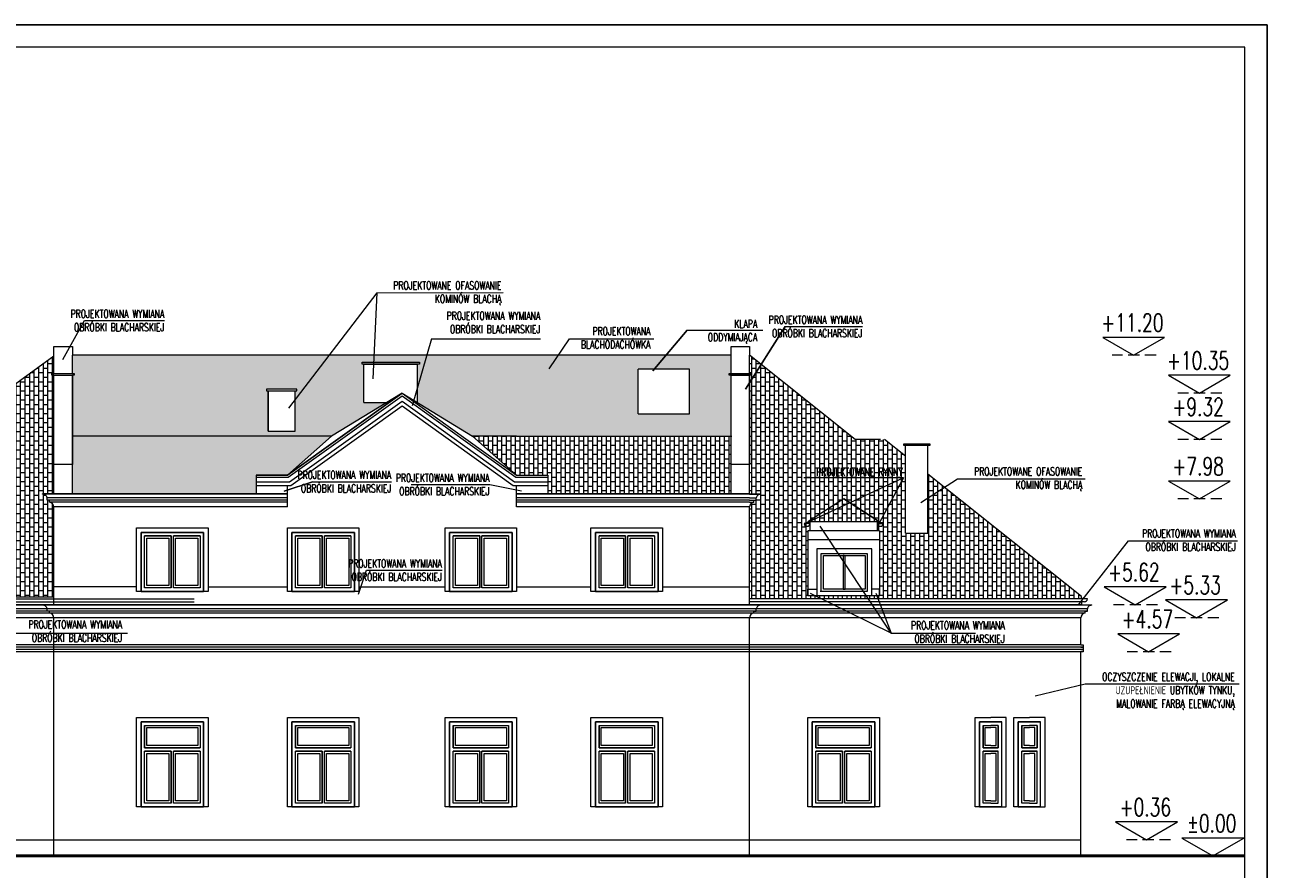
# Model space of a CAD drawing. Header units: millimetres. Extents: x 5973 to 39040, y 4443 to 37727.
# Tile 12 of 52: x 16133 to 18913, y 13418 to 15308. Entities that reach past the tile are written whole.
import ezdxf
from ezdxf.enums import TextEntityAlignment as Align

# ---------------------------------------------------------------- set-up
doc = ezdxf.new("R2010")
doc.units = ezdxf.units.MM
doc.linetypes.add('HIDDEN', pattern=[0.375, 0.25, -0.125])
for name, color, linetype, lineweight in [('!MODUS_OPIS', 3, 'Continuous', 13), ('_MODUS - Ramka', 1, 'Continuous', 15), ('Cienka', 3, 'Continuous', 9), ('pekniecia', 2, 'Continuous', 50), ('Widok', 1, 'Continuous', 15)]:
    doc.layers.add(name, color=color, linetype=linetype, lineweight=lineweight)
doc.styles.add('TXT', font='simplex.shx', dxfattribs={"width": 0.8})
pattern_1 = [(90, (0.04, 0), (-10.16, 6e-16), []), (180, (0.04, 0), (-10.16, -10.16), [10.16, -10.16])]

msp = doc.modelspace()

# ---------------------------------------------------------------- hatches: boundary and pattern name
at = {"layer": 'Cienka', "transparency": 33554483}
h = msp.add_hatch(dxfattribs=at)
h.set_pattern_fill('AR-B816', color=256, scale=0.05, angle=90)
h.set_pattern_definition(pattern_1)
h.paths.add_polyline_path([(15062.50286, 14246.72247), (15001.16977, 14185.38938), (15204.27608, 14185.38938), (15284.44987, 14246.72247)])
h.paths.add_polyline_path([(15485.0943, 14235.47087), (15472.98631, 14235.47087), (15468.98631, 14235.47087), (15468.98631, 14231.47087), (15472.98631, 14231.47087), (15486.6165, 14231.47087)])
h.paths.add_polyline_path([(15485.0943, 14235.47087), (15486.6165, 14231.47087), (15532.98631, 14231.47087), (15536.98631, 14231.47087), (15536.98631, 14235.47087)])
h.paths.add_polyline_path([(15633.98631, 14297.97087), (15633.98631, 14301.97087), (15701.98631, 14301.97087), (15701.98631, 14297.97087), (15697.98631, 14297.97087), (15697.98631, 14202.64469), (15941.28467, 14379.97087), (15458.63039, 14379.97087), (14998.26854, 14027.79326), (15458.0834, 14027.79326), (15637.98631, 14158.91414), (15637.98631, 14297.97087)])
h.paths.add_polyline_path([(16197.96792, 14027.79326), (16197.96792, 14229.26302, 0.4031973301), (16188.23487, 14239.25946), (16188.23487, 14244.25946), (16183.23487, 14244.25946), (16183.2089, 14249.2559, 0.4118863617), (16172.99939, 14257.32368), (16172.99939, 14258.2559), (16197.96792, 14258.25946), (16197.96792, 14567.05252), (15458.0834, 14027.79326)])
h.paths.add_polyline_path([(15320.95417, 14064.97087), (15320.95417, 14177.97087), (15393.95417, 14177.97087), (15393.95417, 14064.97087)], flags=16)
h.paths.add_polyline_path([(15532.98631, 14121.47087), (15472.98631, 14121.47087), (15472.98631, 14231.47087), (15532.98631, 14231.47087)], flags=16)
h.paths.add_polyline_path([(16069.33891, 14029.97087), (15909.20583, 14029.97087), (15909.20583, 14175.38938), (15913.83891, 14175.38938), (15913.83891, 14195.38938), (15909.33891, 14195.38938), (15989.33891, 14246.72247), (16069.33891, 14195.38938), (16064.33891, 14195.38938), (16064.33891, 14175.38938), (16069.33891, 14175.38938)], flags=16)
h.paths.add_polyline_path([(15328.95417, 14072.97087), (15328.95417, 14169.97087), (15385.95417, 14169.97087), (15385.95417, 14072.97087)], flags=0)
h.paths.add_polyline_path([(15939.07276, 14124.97087), (16042.07276, 14124.97087), (16042.07276, 14039.97087), (15939.07276, 14039.97087)], flags=0)
h.paths.add_polyline_path([(16037.07276, 14044.97087), (15944.07276, 14044.97087), (15944.07276, 14119.97087), (16037.07276, 14119.97087)], flags=0)
h.paths.add_polyline_path([(15989.33891, 14246.72247), (15909.33891, 14195.38938), (16069.33891, 14195.38938)], flags=0)
h = msp.add_hatch(dxfattribs=at)
h.set_pattern_fill('AR-B816', color=256, scale=0.05, angle=90)
h.set_pattern_definition(pattern_1)
h.paths.add_polyline_path([(16691.44539, 14492.7587), (16677.98631, 14492.7587), (16673.98631, 14492.7587), (16673.98631, 14488.7587), (16677.98631, 14488.7587), (16693.41875, 14488.7587)])
h.paths.add_polyline_path([(16691.44539, 14492.7587), (16693.41875, 14488.7587), (16737.98631, 14488.7587), (16741.98631, 14488.7587), (16741.98631, 14492.7587)])
h.paths.add_polyline_path([(16239.63039, 14387.25946), (16239.63039, 14568.2642), (17713.30545, 14568.2642), (17713.30545, 14527.7587), (17709.30545, 14527.7587), (17709.30545, 14523.7587), (17713.30545, 14523.7587), (17713.30545, 14387.25946), (17134.99851, 14387.25946), (17011.73025, 14462.68965), (17011.98631, 14462.68965), (17011.98631, 14548.7587), (17015.98631, 14548.7587), (17015.98631, 14552.7587), (16887.98631, 14552.7587), (16887.98631, 14548.7587), (16891.98631, 14548.7587), (16891.98631, 14462.68965), (16942.86806, 14462.68965), (16819.5998, 14387.25946)])
h.paths.add_polyline_path([(16650.95257, 14300.25946), (16650.95257, 14258.25946), (16239.63039, 14258.25946), (16239.63039, 14387.25946), (16819.5998, 14387.25946), (16720.95257, 14300.25946)])
h.paths.add_polyline_path([(17620.2584, 14437.25946), (17505.2584, 14437.25946), (17505.2584, 14537.25946), (17620.2584, 14537.25946)], flags=16)
h.paths.add_polyline_path([(16677.98631, 14488.7587), (16737.98631, 14488.7587), (16737.98631, 14398.7587), (16677.98631, 14398.7587)], flags=16)
h = msp.add_hatch(dxfattribs=at)
h.set_pattern_fill('AR-B816', color=256, scale=0.05, angle=90)
h.set_pattern_definition(pattern_1)
h.paths.add_polyline_path([(18504.50795, 14023.0863), (18153.96792, 14302.39941), (18153.96792, 14170.38938), (18103.96792, 14170.38938), (18103.96792, 14342.23981), (18056.61516, 14379.97087), (17991.27746, 14379.97087), (17754.96792, 14568.2642), (17754.96792, 14258.25946), (17779.93645, 14258.25946), (17779.96792, 14257.26302, 0.4118863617), (17769.70097, 14249.25946), (17769.70097, 14244.26302), (17764.70097, 14244.26302), (17764.70097, 14239.26302, 0.40641536), (17754.96792, 14229.26302), (17754.96792, 14023.0863)])
h.paths.add_polyline_path([(18045.39247, 14029.97087), (17885.2594, 14029.97087), (17885.2594, 14175.38938), (17889.89247, 14175.38938), (17889.89247, 14195.38938), (17885.39247, 14195.38938), (17965.39247, 14246.72247), (18045.39247, 14195.38938), (18040.39247, 14195.38938), (18040.39247, 14175.38938), (18045.39247, 14175.38938)], flags=16)
h.paths.add_polyline_path([(18015.52555, 14124.97087), (18015.52555, 14039.97087), (17912.52555, 14039.97087), (17912.52555, 14124.97087)], flags=0)
h.paths.add_polyline_path([(17917.52555, 14119.97087), (18010.52555, 14119.97087), (18010.52555, 14044.97087), (17917.52555, 14044.97087)], flags=0)
h.paths.add_polyline_path([(17965.39247, 14246.72247), (17885.39247, 14195.38938), (18045.39247, 14195.38938)], flags=0)
h = msp.add_hatch(dxfattribs=at)
h.set_pattern_fill('AR-B816', color=256, scale=0.05, angle=90)
h.set_pattern_definition(pattern_1)
h.paths.add_polyline_path([(17233.64574, 14300.25946), (17303.64574, 14300.25946), (17303.64574, 14258.25946), (17713.30545, 14258.25946), (17713.30545, 14387.25946), (17134.99851, 14387.25946)])
h = msp.add_hatch(dxfattribs=at)
h.set_pattern_fill('AR-B816', color=256, scale=0.05, angle=90)
h.set_pattern_definition(pattern_1)
h.paths.add_polyline_path([(17965.39247, 14246.72247), (17885.39247, 14195.38938), (18045.39247, 14195.38938)])

# ---------------------------------------------------------------- linework, layer by layer
at = {"layer": '!MODUS_OPIS', "ltscale": 0.7}
for points in [[(16920.74434, 14708.40334), (16723.55623, 14450.05993)], [(16920.74434, 14708.40334), (16911.69826, 14515.42024)], [(16920.74434, 14708.40334), (17203.51423, 14708.81276)], [(16218.40359, 14558.61156), (16267.10551, 14645.95979), (16445.98931, 14645.95979)], [(17538.23185, 14533.19124), (17614.89028, 14624.66143), (17784.4973, 14624.66143)], [(17614.89028, 14624.66143), (17538.23185, 14533.19124)], [(17745.59619, 14492.86674), (17834.72624, 14632.71771), (18007.85457, 14632.71771)], [(17834.72624, 14632.71771), (17745.59619, 14492.86674)], [(17043.25822, 14605.26703), (17000.03037, 14455.08298)], [(17043.25822, 14605.26703), (17287.30482, 14605.26703)], [(17306.58436, 14537.82916), (17352.18454, 14605.31187), (17540.7396, 14605.31187)], [(18099.3228, 14293.80677), (17876.20736, 14293.80677)], [(18099.3228, 14293.80677), (17881.11969, 14192.75757)], [(18099.3228, 14293.80677), (18045.11969, 14192.75757)], [(18138.06583, 14238.66428), (18220.27036, 14292.17726), (18505.68884, 14292.17726)], [(16713.2812, 14264.37233), (16777.27303, 14285.29008), (16953.74482, 14285.29008)], [(16777.27303, 14285.29008), (16713.2812, 14264.37233)], [(16997.7292, 14278.78144), (17173.69324, 14278.78144)], [(17173.69324, 14278.78144), (17244.3372, 14265.21786)], [(18071.93259, 13946.50267), (17913.10795, 14185.52534)], [(18490.50584, 14009.97087), (18602.4541, 14152.75269), (18846.6718, 14152.75269)], [(16879.60051, 14033.67476), (16897.78796, 14087.11274), (17067.13802, 14087.11274)], [(16061.34214, 14035.67064), (16095.87903, 13946.50267), (16363.14355, 13946.50267)], [(18071.93259, 13946.50267), (17891.08881, 14035.35666)], [(18037.3957, 14035.67064), (18071.93259, 13946.50267), (18260.07622, 13946.50267)], [(18393.80693, 13806.55213), (18505.75519, 13832.75623), (18850, 13832.75623)]]:
    msp.add_lwpolyline(points, dxfattribs=at)
at = {"layer": '!MODUS_OPIS'}
for points in [[(18614.20405, 14568.2642), (18683.48609, 14608.2642), (18544.92202, 14608.2642)], [(18761.2029, 14483.7587), (18830.48493, 14523.7587), (18691.92087, 14523.7587)], [(18761.2029, 14379.97087), (18830.48493, 14419.97087), (18691.92087, 14419.97087)], [(18761.2029, 14246.72247), (18830.48493, 14286.72247), (18691.92087, 14286.72247)], [(18617.5021, 14009.97087), (18686.78414, 14049.97087), (18548.22007, 14049.97087)], [(18754.52435, 13980.97087), (18823.80638, 14020.97087), (18685.24232, 14020.97087)], [(18647.74994, 13904.97087), (18717.03198, 13944.97087), (18578.46791, 13944.97087)], [(18643.10331, 13483.97087), (18712.38534, 13523.97087), (18573.82127, 13523.97087)], [(18791.63339, 13447.97087), (18860.91542, 13487.97087), (18722.35136, 13487.97087)]]:
    msp.add_lwpolyline(points, close=True, dxfattribs=at)
at = {"layer": '!MODUS_OPIS', "linetype": 'HIDDEN', "ltscale": 100}
for points in [[(18664.55795, 14568.2642), (18565.80488, 14568.2642)], [(18811.5568, 14483.7587), (18712.80373, 14483.7587)], [(18811.5568, 14379.97087), (18712.80373, 14379.97087)], [(18811.5568, 14246.72247), (18712.80373, 14246.72247)], [(18667.856, 14009.97087), (18569.10293, 14009.97087)], [(18804.87825, 13980.97087), (18706.12518, 13980.97087)], [(18698.10384, 13904.97087), (18599.35077, 13904.97087)], [(18696.709, 13483.97087), (18598.14463, 13483.97087)], [(18808.9539, 13447.97087), (18457.6094, 13447.97087)]]:
    msp.add_lwpolyline(points, dxfattribs=at)
at = {"layer": '!MODUS_OPIS', "ltscale": 0.7}
msp.add_lwpolyline([(17047.09263, 14278.78144), (17047.09263, 14278.78144)], close=True, dxfattribs=at)
msp.add_lwpolyline([(17058.68572, 14256.23827), (17058.68572, 14256.23827)])
at = {"layer": '_MODUS - Ramka'}
msp.add_lwpolyline([(14912.89701, 15257.87369), (14912.89701, 12387.87369), (18862.89701, 12387.87369), (18862.89701, 15257.87369), (14912.89701, 15257.87369)], dxfattribs=at)
at = {"layer": 'Defpoints'}
msp.add_lwpolyline([(14712.89701, 13207.87369), (14712.89701, 15307.87369), (18912.89701, 15307.87369), (18912.89701, 12337.87369), (14712.89701, 12337.87369), (14712.89701, 15307.87369)], dxfattribs=at)
at = {"layer": 'pekniecia'}
msp.add_lwpolyline([(14912.89701, 13447.97087), (18862.89701, 13447.97087)], dxfattribs=at)
at = {"layer": 'Widok'}
for points in [[(15456.92758, 14026.95085), (16197.96792, 14567.05252)], [(16197.96792, 14568.2642), (16197.96792, 14588.2642), (16239.63039, 14588.2642), (16239.63039, 14568.2642)], [(16197.96792, 14527.7587), (16197.96792, 14568.2642)], [(16239.63039, 14527.7587), (16239.63039, 14568.2642)], [(17713.30545, 14568.2642), (16239.63039, 14568.2642)], [(17713.30545, 14568.2642), (17713.30545, 14588.2642), (17754.96792, 14588.2642), (17754.96792, 14568.2642)], [(17713.30545, 14527.7587), (17713.30545, 14568.2642)], [(17754.96792, 14527.7587), (17754.96792, 14568.2642)], [(17991.27746, 14379.97087), (17754.96792, 14568.2642)], [(17011.98631, 14552.7587), (17013.98631, 14552.7587), (17015.98631, 14552.7587), (17015.98631, 14548.7587), (16961.98631, 14548.7587), (16887.98631, 14548.7587), (16887.98631, 14552.7587), (17015.98631, 14552.7587)], [(16891.98631, 14462.68965), (16891.98631, 14548.7587)], [(16891.98631, 14548.7587), (17011.98631, 14548.7587)], [(17011.98631, 14462.68965), (17011.98631, 14548.7587)], [(17505.2584, 14437.25946), (17505.2584, 14537.25946)], [(17505.2584, 14437.25946), (17620.2584, 14437.25946), (17620.2584, 14537.25946), (17505.2584, 14537.25946)], [(17620.2584, 14437.25946), (17620.2584, 14537.25946)], [(16197.96792, 14523.7587), (16193.96792, 14523.7587), (16193.96792, 14527.7587), (16239.63039, 14527.7587), (16243.63039, 14527.7587), (16243.63039, 14523.7587), (16239.63039, 14523.72984)], [(16197.96792, 14258.2559), (16197.96792, 14523.7587)], [(16197.96792, 14523.7587), (16239.63039, 14523.7587)], [(16239.63039, 14523.7587), (16239.63039, 14323.7587), (16197.96792, 14323.7587)], [(16239.63039, 14258.25946), (16239.63039, 14523.72984)], [(17754.96792, 14527.7587), (17756.96792, 14527.7587), (17758.96792, 14527.7587), (17758.96792, 14523.7587), (17713.30545, 14523.7587), (17709.30545, 14523.7587), (17709.30545, 14527.7587), (17758.96792, 14527.7587)], [(17713.30545, 14258.25946), (17713.30545, 14523.7587)], [(17713.30545, 14523.7587), (17754.96792, 14523.7587)], [(17754.96792, 14523.7587), (17754.96792, 14323.7587), (17713.30545, 14323.7587)], [(17754.96792, 14258.25946), (17754.96792, 14523.7587)], [(16737.98631, 14488.7587), (16741.98631, 14488.7587), (16741.98631, 14492.7587), (16677.98631, 14492.7587), (16673.98631, 14492.7587), (16673.98631, 14488.7587), (16677.98631, 14488.7587)], [(16677.98631, 14398.7587), (16677.98631, 14488.7587)], [(16677.98631, 14488.7587), (16737.98631, 14488.7587)], [(16677.98631, 14488.7587), (16677.98631, 14398.7587), (16737.98631, 14398.7587)], [(16977.29915, 14483.7587), (16720.95257, 14300.25946), (16977.29915, 14483.7587), (17233.64574, 14300.25946)], [(16977.29915, 14483.7587), (16819.5998, 14387.25946), (16720.95257, 14300.25946)], [(16737.98631, 14398.7587), (16737.98631, 14488.7587)], [(16977.29915, 14483.7587), (17233.64574, 14300.25946), (17303.64574, 14300.25946)], [(16977.29915, 14483.7587), (17134.99851, 14387.25946), (17233.64574, 14300.25946)], [(16650.95257, 14295.25946), (16722.5577, 14295.25946), (16977.29915, 14477.6097), (17232.04061, 14295.25946), (17303.64574, 14295.25946)], [(16650.95257, 14285.25946), (16725.76797, 14285.25946), (16977.29915, 14465.31171), (17228.83034, 14285.25946), (17303.64574, 14285.25946)], [(16650.95257, 14277.25946), (16728.33618, 14277.25946), (16977.29915, 14455.47332), (17226.26213, 14277.25946), (17303.64574, 14277.25946)], [(16891.98631, 14462.68965), (16947.86591, 14462.68965)], [(17006.7324, 14462.68965), (17011.98631, 14462.68965)], [(16819.5998, 14387.25946), (16239.63039, 14387.25946)], [(17233.64574, 14387.25946), (17134.99851, 14387.25946)], [(17233.64574, 14387.25946), (17714.96792, 14387.25946)], [(18047.46792, 14379.97087), (17991.27746, 14379.97087)], [(18103.96792, 14342.23981), (18056.61516, 14379.97087)], [(18153.96792, 14370.38938), (18155.96792, 14370.38938), (18157.96792, 14370.38938), (18157.96792, 14366.38938), (18103.96792, 14366.38938), (18099.96792, 14366.38938), (18099.96792, 14370.38938), (18157.96792, 14370.38938)], [(18103.96792, 14370.38938), (18153.96792, 14370.38938)], [(18103.96792, 14170.38938), (18103.96792, 14366.38938)], [(18153.96792, 14170.38938), (18153.96792, 14366.38938)], [(16720.95257, 14300.25946), (16650.95257, 14300.25946), (16650.95257, 14277.25946)], [(16650.95257, 14300.25946), (16720.95257, 14300.25946)], [(17233.64574, 14300.25946), (17303.64574, 14300.25946), (17303.64574, 14277.25946)], [(18497.67073, 14028.53425), (18153.96792, 14302.39941)], [(16650.95257, 14277.25946), (16650.95257, 14257.25946)], [(16720.95257, 14229.26302), (16720.95257, 14277.25946)], [(17233.64574, 14229.26302), (17233.64574, 14277.25946)], [(17303.64574, 14277.25946), (17303.64574, 14258.25946)], [(16172.99939, 14257.32368), (16172.99939, 14258.25946)], [(16197.96792, 14258.2559), (16172.99939, 14258.2559)], [(16197.96792, 14257.2559), (16175.17107, 14257.2559)], [(16197.96792, 14249.2559), (16183.2089, 14249.2559)], [(16188.23487, 14239.25946), (16188.23487, 14244.25946), (16183.23487, 14244.25946), (16183.23487, 14249.25946)], [(16197.96792, 14244.2559), (16188.23487, 14244.2559)], [(16197.96792, 14239.2559), (16188.34541, 14239.2559)], [(16720.95257, 14258.25946), (16197.96792, 14258.25946)], [(16197.96792, 14257.2559), (16197.96792, 14257.25946)], [(16720.95257, 14257.25946), (16197.96792, 14257.25946)], [(16197.96792, 14249.2559), (16197.96792, 14249.25946)], [(16720.95257, 14249.25946), (16197.96792, 14249.25946)], [(16197.96792, 14244.2559), (16197.96792, 14244.25946)], [(16720.95257, 14244.25946), (16197.96792, 14244.25946)], [(16197.96792, 14239.2559), (16197.96792, 14239.25946)], [(16720.95257, 14239.25946), (16197.96792, 14239.25946)], [(17754.96792, 14258.25946), (17233.64574, 14258.25946)], [(17754.96792, 14257.25946), (17233.64574, 14257.25946)], [(17754.96792, 14249.25946), (17233.64574, 14249.25946)], [(17754.96792, 14244.25946), (17233.64574, 14244.25946)], [(17754.96792, 14239.25946), (17233.64574, 14239.25946)], [(17754.96792, 14258.25946), (17779.93645, 14258.25946)], [(17754.96792, 14257.25946), (17777.76477, 14257.25946)], [(17754.96792, 14249.25946), (17769.72694, 14249.25946)], [(17754.96792, 14244.25946), (17764.70097, 14244.25946)], [(17754.96792, 14239.25946), (17764.59043, 14239.25946)], [(17764.70097, 14239.26302), (17764.70097, 14244.26302), (17769.70097, 14244.26302), (17769.70097, 14249.26302)], [(17779.93645, 14257.32724), (17779.93645, 14258.26302)], [(17965.39247, 14246.72247), (17965.39247, 14246.72247), (18045.39247, 14195.38938), (17965.39247, 14246.72247), (17885.39247, 14195.38938)], [(16197.96792, 14009.97087), (16197.96792, 14229.26302)], [(16720.95257, 14229.26302), (16197.96792, 14229.26302)], [(17754.96792, 14229.26302), (17233.64574, 14229.26302)], [(17754.96792, 14009.97087), (17754.96792, 14229.26659)], [(17877.89247, 14192.16863), (17876.89247, 14192.16863)], [(17889.89247, 14192.16863), (17876.89247, 14192.16863)], [(17957.68788, 14195.38938), (17885.39247, 14195.38938)], [(17885.39247, 14195.38938), (17889.89247, 14195.38938), (17889.89247, 14175.38938)], [(17888.89247, 14192.16863), (17889.89247, 14192.16863)], [(18045.39247, 14195.38938), (17955.18788, 14195.38938)], [(18045.39247, 14195.38938), (18040.39247, 14195.38938), (18040.39247, 14175.38938)], [(18041.89247, 14192.16863), (18040.89247, 14192.16863)], [(18040.89247, 14192.16863), (18053.89247, 14192.16863)], [(18052.89247, 14192.16863), (18053.89247, 14192.16863)], [(16393.2594, 14039.97087), (16533.2594, 14039.97087), (16533.2594, 14171.97087)], [(16393.2594, 14171.97087), (16393.2594, 14039.97087)], [(16533.2594, 14171.97087), (16533.2594, 14039.97087), (16393.2594, 14039.97087), (16393.2594, 14171.97087)], [(16393.2594, 14171.97087), (16393.2594, 14171.97087), (16533.2594, 14171.97087), (16533.2594, 14171.97087)], [(16401.2594, 14171.97087), (16525.2594, 14171.97087)], [(16460.7594, 14047.97087), (16401.2594, 14047.97087), (16401.2594, 14163.97087)], [(16460.7594, 14163.97087), (16401.2594, 14163.97087)], [(16460.7594, 14047.97087), (16460.7594, 14163.97087)], [(16525.2594, 14163.97087), (16525.2594, 14047.97087), (16465.7594, 14047.97087)], [(16525.2594, 14163.97087), (16465.7594, 14163.97087)], [(16465.7594, 14047.97087), (16465.7594, 14163.97087)], [(16730.95257, 14039.97087), (16870.95257, 14039.97087), (16870.95257, 14171.97087)], [(16730.95257, 14171.97087), (16730.95257, 14039.97087)], [(16870.95257, 14171.97087), (16870.95257, 14039.97087), (16730.95257, 14039.97087), (16730.95257, 14171.97087)], [(16730.95257, 14171.97087), (16730.95257, 14171.97087), (16870.95257, 14171.97087), (16870.95257, 14171.97087)], [(16738.95257, 14171.97087), (16862.95257, 14171.97087)], [(16798.45257, 14047.97087), (16738.95257, 14047.97087), (16738.95257, 14163.97087)], [(16798.45257, 14163.97087), (16738.95257, 14163.97087)], [(16798.45257, 14047.97087), (16798.45257, 14163.97087)], [(16862.95257, 14163.97087), (16862.95257, 14047.97087), (16803.45257, 14047.97087)], [(16862.95257, 14163.97087), (16803.45257, 14163.97087)], [(16803.45257, 14047.97087), (16803.45257, 14163.97087)], [(17083.64574, 14039.97087), (17223.64574, 14039.97087), (17223.64574, 14171.97087)], [(17083.64574, 14171.97087), (17083.64574, 14039.97087)], [(17223.64574, 14171.97087), (17223.64574, 14039.97087), (17083.64574, 14039.97087), (17083.64574, 14171.97087)], [(17083.64574, 14171.97087), (17083.64574, 14171.97087), (17223.64574, 14171.97087), (17223.64574, 14171.97087)], [(17091.64574, 14171.97087), (17215.64574, 14171.97087)], [(17151.14574, 14047.97087), (17091.64574, 14047.97087), (17091.64574, 14163.97087)], [(17151.14574, 14163.97087), (17091.64574, 14163.97087)], [(17151.14574, 14047.97087), (17151.14574, 14163.97087)], [(17215.64574, 14163.97087), (17215.64574, 14047.97087), (17156.14574, 14047.97087)], [(17215.64574, 14163.97087), (17156.14574, 14163.97087)], [(17156.14574, 14047.97087), (17156.14574, 14163.97087)], [(17409.96792, 14039.97087), (17549.96792, 14039.97087), (17549.96792, 14171.97087)], [(17409.96792, 14171.97087), (17409.96792, 14039.97087)], [(17549.96792, 14171.97087), (17549.96792, 14039.97087), (17409.96792, 14039.97087), (17409.96792, 14171.97087)], [(17409.96792, 14171.97087), (17409.96792, 14171.97087), (17549.96792, 14171.97087), (17549.96792, 14171.97087)], [(17417.96792, 14171.97087), (17541.96792, 14171.97087)], [(17477.46792, 14047.97087), (17417.96792, 14047.97087), (17417.96792, 14163.97087)], [(17477.46792, 14163.97087), (17417.96792, 14163.97087)], [(17477.46792, 14047.97087), (17477.46792, 14163.97087)], [(17541.96792, 14163.97087), (17541.96792, 14047.97087), (17482.46792, 14047.97087)], [(17541.96792, 14163.97087), (17482.46792, 14163.97087)], [(17482.46792, 14047.97087), (17482.46792, 14163.97087)], [(17957.68788, 14175.38938), (17884.89247, 14175.38938)], [(17957.68788, 14155.38938), (17884.89247, 14155.38938)], [(17885.2594, 14175.38938), (17885.2594, 14089.66421)], [(18045.39247, 14175.38938), (17955.18788, 14175.38938)], [(18045.39247, 14155.38938), (17955.18788, 14155.38938)], [(18045.39247, 14175.38938), (18045.39247, 14089.66421)], [(18103.96792, 14170.38938), (18153.96792, 14170.38938)], [(17957.78865, 14134.97087), (17905.12632, 14134.97087), (17905.12632, 14089.66421)], [(17915.12632, 14089.66421), (17915.12632, 14124.97087), (17957.78865, 14124.97087)], [(17915.12632, 14089.66421), (17915.12632, 14124.97087), (18018.12632, 14124.97087), (18018.12632, 14089.66421)], [(18028.12632, 14089.66421), (18028.12632, 14134.97087), (17957.78865, 14134.97087)], [(17957.78865, 14124.97087), (18018.12632, 14124.97087)], [(18018.12632, 14124.97087), (18018.12632, 14089.66421)], [(17920.12632, 14089.66421), (17920.12632, 14119.97087), (18013.12632, 14119.97087), (18013.12632, 14089.66421)], [(17966.62632, 14119.97087), (17964.62632, 14119.97087), (17964.62632, 14089.66421)], [(17968.62632, 14089.66421), (17968.62632, 14119.97087)], [(17885.2594, 14089.66421), (17885.2594, 14029.97087)], [(17905.12632, 14089.66421), (17905.12632, 14029.97087)], [(17915.12632, 14039.97087), (17915.12632, 14089.66421)], [(18018.12632, 14089.66421), (18018.12632, 14039.97087), (17915.12632, 14039.97087), (17915.12632, 14089.66421)], [(18013.12632, 14089.66421), (18013.12632, 14044.97087), (17920.12632, 14044.97087), (17920.12632, 14089.66421)], [(17964.62632, 14089.66421), (17964.62632, 14044.97087), (17968.62632, 14044.97087), (17968.62632, 14089.66421)], [(18018.12632, 14089.66421), (18018.12632, 14039.97087)], [(18028.12632, 14029.97087), (18028.12632, 14089.66421)], [(18045.39247, 14089.66421), (18045.39247, 14029.97087)], [(16383.2594, 14039.97087), (16383.2594, 14049.97087), (16383.2594, 14049.97087), (16197.96792, 14049.97087)], [(16543.2594, 14049.97087), (16720.95257, 14049.97087)], [(16880.95257, 14049.97087), (17073.64574, 14049.97087)], [(17233.64574, 14049.97087), (17399.96792, 14049.97087)], [(17559.96792, 14049.97087), (17754.96792, 14049.97087)], [(17885.2594, 14029.97087), (17885.2594, 14044.97087), (17905.12632, 14044.97087)], [(18015.52555, 14039.97087), (17912.52555, 14039.97087)], [(18045.39247, 14029.97087), (18045.39247, 14044.97087), (18028.12632, 14044.97087)], [(18495.96792, 14009.97087), (14974.97136, 14009.97087)], [(14985.26854, 14023.0863), (16197.96792, 14023.0863)], [(14991.76854, 14016.5863), (16197.96792, 14016.5863)], [(14998.26854, 14027.79326), (16197.96792, 14027.79326)], [(15299.83804, 14023.0863), (16512.53741, 14023.0863)], [(15306.33804, 14016.5863), (16512.53741, 14016.5863)], [(18510.67073, 14023.0863), (17754.96792, 14023.0863)], [(18504.17073, 14016.5863), (17754.96792, 14016.5863)], [(17779.93645, 14009.03509), (17779.93645, 14009.97087)], [(18045.39247, 14029.97087), (17885.2594, 14029.97087)], [(18492.37165, 14009.97087), (18520.96792, 14009.97087)], [(18497.67073, 14023.0863), (18497.67073, 14028.53425)], [(18497.67073, 14016.5863), (18497.67073, 14009.83964), (18499.97656, 14009.83965)], [(18520.96792, 14008.97087), (18520.96792, 14009.97087)], [(18520.96792, 14008.97087), (18520.96792, 14009.97087)], [(18520.96792, 14008.97087), (14974.97136, 14008.97087)], [(18510.72739, 14000.97087), (14985.21188, 14000.97087)], [(18510.70097, 13995.97087), (14985.2383, 13995.97087)], [(18505.70097, 13990.97087), (14990.2383, 13990.97087)], [(16188.2383, 13990.97087), (16188.2383, 13995.97087), (16183.2383, 13995.97087), (16183.2383, 14000.97087)], [(16197.96792, 13447.97087), (16197.96792, 13981.23657)], [(17764.70097, 13990.97087), (17764.70097, 13995.97087), (17769.70097, 13995.97087), (17769.70097, 14000.97087)], [(18505.70097, 13990.97087), (18505.70097, 13995.97087), (18510.70097, 13995.97087), (18510.70097, 14000.97087)], [(18505.70097, 13990.97087), (18505.70097, 13995.97087), (18510.70097, 13995.97087), (18510.70097, 14000.97087)], [(18495.96792, 13980.97087), (14999.97135, 13980.97087)], [(17754.96792, 13447.97087), (17754.96792, 13980.97443)], [(18495.96792, 13919.97087), (18495.96792, 13980.97087)], [(18495.96792, 13919.97087), (14999.96792, 13919.97087)], [(18495.96792, 13914.97087), (14999.96792, 13914.97087)], [(18495.96792, 13909.97087), (14999.96792, 13909.97087)], [(18495.96792, 13904.97087), (14999.96792, 13904.97087)], [(18495.96792, 13919.97087), (18500.96792, 13919.97087), (18500.96792, 13914.97087), (18495.96792, 13914.97087)], [(18495.96792, 13914.97087), (18500.96792, 13914.97087), (18500.96792, 13909.97087), (18495.96792, 13909.97087)], [(18495.96792, 13909.97087), (18500.96792, 13909.97087), (18500.96792, 13904.97087), (18495.96792, 13904.97087)], [(18495.96792, 13447.97087), (18495.96792, 13904.97087)], [(16393.2594, 13557.97087), (16533.2594, 13557.97087), (16533.2594, 13747.97087), (16393.2594, 13747.97087)], [(16393.2594, 13747.97087), (16393.2594, 13557.97087)], [(16401.2594, 13689.97087), (16401.2594, 13739.97087), (16525.2594, 13739.97087), (16525.2594, 13689.97087)], [(16401.2594, 13739.97087), (16401.2594, 13689.97087), (16525.2594, 13689.97087)], [(16730.95257, 13557.97087), (16870.95257, 13557.97087), (16870.95257, 13747.97087), (16730.95257, 13747.97087)], [(16730.95257, 13747.97087), (16730.95257, 13557.97087)], [(16738.95257, 13689.97087), (16738.95257, 13739.97087), (16862.95257, 13739.97087), (16862.95257, 13689.97087)], [(16738.95257, 13739.97087), (16738.95257, 13689.97087), (16862.95257, 13689.97087)], [(17083.64574, 13557.97087), (17223.64574, 13557.97087), (17223.64574, 13747.97087), (17083.64574, 13747.97087)], [(17083.64574, 13747.97087), (17083.64574, 13557.97087)], [(17091.64574, 13689.97087), (17091.64574, 13739.97087), (17215.64574, 13739.97087), (17215.64574, 13689.97087)], [(17091.64574, 13739.97087), (17091.64574, 13689.97087), (17215.64574, 13689.97087)], [(17409.96792, 13557.97087), (17549.96792, 13557.97087), (17549.96792, 13747.97087), (17409.96792, 13747.97087)], [(17409.96792, 13747.97087), (17409.96792, 13557.97087)], [(17417.96792, 13689.97087), (17417.96792, 13739.97087), (17541.96792, 13739.97087), (17541.96792, 13689.97087)], [(17417.96792, 13739.97087), (17417.96792, 13689.97087), (17541.96792, 13689.97087)], [(17895.2594, 13557.97087), (18035.2594, 13557.97087), (18035.2594, 13747.97087), (17895.2594, 13747.97087)], [(17895.2594, 13747.97087), (17895.2594, 13557.97087)], [(17903.2594, 13689.97087), (17903.2594, 13739.97087), (18027.2594, 13739.97087), (18027.2594, 13689.97087)], [(17903.2594, 13739.97087), (17903.2594, 13689.97087), (18027.2594, 13689.97087)], [(18294.29458, 13557.97087), (18259.29458, 13557.97087), (18259.29458, 13757.97087), (18294.29458, 13757.97087)], [(18294.29458, 13747.97087), (18269.29458, 13747.97087)], [(18269.29458, 13747.97087), (18269.29458, 13557.97087)], [(18294.29458, 13557.97087), (18269.29458, 13557.97087), (18269.29458, 13747.97087), (18294.29458, 13747.97087)], [(18277.29458, 13689.97087), (18277.29458, 13739.97087), (18294.29458, 13739.97087)], [(18277.29458, 13739.97087), (18277.29458, 13689.97087), (18294.29458, 13689.97087)], [(18294.29458, 13689.97087), (18277.29458, 13689.97087), (18277.29458, 13739.97087), (18294.29458, 13739.97087)], [(18294.29458, 13694.97087), (18282.29458, 13694.97087), (18282.29458, 13734.97087), (18294.29458, 13734.97087)], [(18294.29458, 13557.97087), (18329.29458, 13557.97087), (18329.29458, 13757.97087), (18294.29458, 13757.97087)], [(18294.29458, 13747.97087), (18319.29458, 13747.97087)], [(18294.29458, 13557.97087), (18319.29458, 13557.97087), (18319.29458, 13747.97087), (18294.29458, 13747.97087)], [(18311.29458, 13689.97087), (18311.29458, 13739.97087), (18294.29458, 13739.97087)], [(18311.29458, 13739.97087), (18311.29458, 13689.97087), (18294.29458, 13689.97087)], [(18294.29458, 13689.97087), (18311.29458, 13689.97087), (18311.29458, 13739.97087), (18294.29458, 13739.97087)], [(18294.29458, 13694.97087), (18306.29458, 13694.97087), (18306.29458, 13734.97087), (18294.29458, 13734.97087)], [(18380.96792, 13557.97087), (18345.96792, 13557.97087), (18345.96792, 13757.97087), (18380.96792, 13757.97087)], [(18380.96792, 13747.97087), (18355.96792, 13747.97087)], [(18355.96792, 13747.97087), (18355.96792, 13557.97087)], [(18380.96792, 13557.97087), (18355.96792, 13557.97087), (18355.96792, 13747.97087), (18380.96792, 13747.97087)], [(18363.96792, 13689.97087), (18363.96792, 13739.97087), (18380.96792, 13739.97087)], [(18363.96792, 13739.97087), (18363.96792, 13689.97087), (18380.96792, 13689.97087)], [(18380.96792, 13689.97087), (18363.96792, 13689.97087), (18363.96792, 13739.97087), (18380.96792, 13739.97087)], [(18380.96792, 13694.97087), (18368.96792, 13694.97087), (18368.96792, 13734.97087), (18380.96792, 13734.97087)], [(18380.96792, 13557.97087), (18415.96792, 13557.97087), (18415.96792, 13757.97087), (18380.96792, 13757.97087)], [(18380.96792, 13747.97087), (18405.96792, 13747.97087)], [(18380.96792, 13557.97087), (18405.96792, 13557.97087), (18405.96792, 13747.97087), (18380.96792, 13747.97087)], [(18397.96792, 13689.97087), (18397.96792, 13739.97087), (18380.96792, 13739.97087)], [(18397.96792, 13739.97087), (18397.96792, 13689.97087), (18380.96792, 13689.97087)], [(18380.96792, 13689.97087), (18397.96792, 13689.97087), (18397.96792, 13739.97087), (18380.96792, 13739.97087)], [(18380.96792, 13694.97087), (18392.96792, 13694.97087), (18392.96792, 13734.97087), (18380.96792, 13734.97087)], [(16460.7594, 13565.97087), (16401.2594, 13565.97087), (16401.2594, 13681.97087)], [(16460.7594, 13681.97087), (16401.2594, 13681.97087)], [(16460.7594, 13565.97087), (16460.7594, 13681.97087)], [(16525.2594, 13681.97087), (16525.2594, 13565.97087), (16465.7594, 13565.97087)], [(16525.2594, 13681.97087), (16465.7594, 13681.97087)], [(16465.7594, 13565.97087), (16465.7594, 13681.97087)], [(16798.45257, 13565.97087), (16738.95257, 13565.97087), (16738.95257, 13681.97087)], [(16798.45257, 13681.97087), (16738.95257, 13681.97087)], [(16798.45257, 13565.97087), (16798.45257, 13681.97087)], [(16862.95257, 13681.97087), (16862.95257, 13565.97087), (16803.45257, 13565.97087)], [(16862.95257, 13681.97087), (16803.45257, 13681.97087)], [(16803.45257, 13565.97087), (16803.45257, 13681.97087)], [(17151.14574, 13565.97087), (17091.64574, 13565.97087), (17091.64574, 13681.97087)], [(17151.14574, 13681.97087), (17091.64574, 13681.97087)], [(17151.14574, 13565.97087), (17151.14574, 13681.97087)], [(17215.64574, 13681.97087), (17215.64574, 13565.97087), (17156.14574, 13565.97087)], [(17215.64574, 13681.97087), (17156.14574, 13681.97087)], [(17156.14574, 13565.97087), (17156.14574, 13681.97087)], [(17477.46792, 13565.97087), (17417.96792, 13565.97087), (17417.96792, 13681.97087)], [(17477.46792, 13681.97087), (17417.96792, 13681.97087)], [(17477.46792, 13565.97087), (17477.46792, 13681.97087)], [(17541.96792, 13681.97087), (17541.96792, 13565.97087), (17482.46792, 13565.97087)], [(17541.96792, 13681.97087), (17482.46792, 13681.97087)], [(17482.46792, 13565.97087), (17482.46792, 13681.97087)], [(17962.7594, 13565.97087), (17903.2594, 13565.97087), (17903.2594, 13681.97087)], [(17962.7594, 13681.97087), (17903.2594, 13681.97087)], [(17962.7594, 13565.97087), (17962.7594, 13681.97087)], [(18027.2594, 13681.97087), (18027.2594, 13565.97087), (17967.7594, 13565.97087)], [(18027.2594, 13681.97087), (17967.7594, 13681.97087)], [(17967.7594, 13565.97087), (17967.7594, 13681.97087)], [(18294.29458, 13565.97087), (18277.29458, 13565.97087), (18277.29458, 13681.97087)], [(18294.29458, 13681.97087), (18277.29458, 13681.97087)], [(18294.29458, 13565.97087), (18277.29458, 13565.97087), (18277.29458, 13681.97087), (18294.29458, 13681.97087)], [(18294.29458, 13570.97087), (18282.29458, 13570.97087), (18282.29458, 13676.97087), (18294.29458, 13676.97087)], [(18294.29458, 13565.97087), (18311.29458, 13565.97087), (18311.29458, 13681.97087)], [(18294.29458, 13681.97087), (18311.29458, 13681.97087)], [(18294.29458, 13565.97087), (18311.29458, 13565.97087), (18311.29458, 13681.97087), (18294.29458, 13681.97087)], [(18294.29458, 13570.97087), (18306.29458, 13570.97087), (18306.29458, 13676.97087), (18294.29458, 13676.97087)], [(18380.96792, 13565.97087), (18363.96792, 13565.97087), (18363.96792, 13681.97087)], [(18380.96792, 13681.97087), (18363.96792, 13681.97087)], [(18380.96792, 13565.97087), (18363.96792, 13565.97087), (18363.96792, 13681.97087), (18380.96792, 13681.97087)], [(18380.96792, 13570.97087), (18368.96792, 13570.97087), (18368.96792, 13676.97087), (18380.96792, 13676.97087)], [(18380.96792, 13565.97087), (18397.96792, 13565.97087), (18397.96792, 13681.97087)], [(18380.96792, 13681.97087), (18397.96792, 13681.97087)], [(18380.96792, 13565.97087), (18397.96792, 13565.97087), (18397.96792, 13681.97087), (18380.96792, 13681.97087)], [(18380.96792, 13570.97087), (18392.96792, 13570.97087), (18392.96792, 13676.97087), (18380.96792, 13676.97087)], [(18269.29458, 13557.97087), (18294.29458, 13557.97087)], [(18319.29458, 13557.97087), (18294.29458, 13557.97087)], [(18355.96792, 13557.97087), (18380.96792, 13557.97087)], [(18405.96792, 13557.97087), (18380.96792, 13557.97087)], [(14999.96792, 13447.97087), (14999.96792, 13483.97087), (18495.96792, 13483.97087)], [(14999.96792, 13447.97087), (18495.96792, 13447.97087)]]:
    msp.add_lwpolyline(points, dxfattribs=at)
for points in [[(16383.2594, 14181.97087), (16543.2594, 14181.97087), (16543.2594, 14039.97087), (16383.2594, 14039.97087)], [(16720.95257, 14181.97087), (16880.95257, 14181.97087), (16880.95257, 14039.97087), (16720.95257, 14039.97087)], [(17073.64574, 14181.97087), (17233.64574, 14181.97087), (17233.64574, 14039.97087), (17073.64574, 14039.97087)], [(17399.96792, 14181.97087), (17559.96792, 14181.97087), (17559.96792, 14039.97087), (17399.96792, 14039.97087)], [(16393.2594, 14171.97087), (16533.2594, 14171.97087), (16533.2594, 14171.97087), (16393.2594, 14171.97087)], [(16401.2594, 14163.97087), (16460.7594, 14163.97087), (16460.7594, 14047.97087), (16401.2594, 14047.97087)], [(16406.2594, 14158.97087), (16455.7594, 14158.97087), (16455.7594, 14052.97087), (16406.2594, 14052.97087)], [(16465.7594, 14163.97087), (16525.2594, 14163.97087), (16525.2594, 14047.97087), (16465.7594, 14047.97087)], [(16470.7594, 14158.97087), (16520.2594, 14158.97087), (16520.2594, 14052.97087), (16470.7594, 14052.97087)], [(16730.95257, 14171.97087), (16870.95257, 14171.97087), (16870.95257, 14171.97087), (16730.95257, 14171.97087)], [(16738.95257, 14163.97087), (16798.45257, 14163.97087), (16798.45257, 14047.97087), (16738.95257, 14047.97087)], [(16743.95257, 14158.97087), (16793.45257, 14158.97087), (16793.45257, 14052.97087), (16743.95257, 14052.97087)], [(16803.45257, 14163.97087), (16862.95257, 14163.97087), (16862.95257, 14047.97087), (16803.45257, 14047.97087)], [(16808.45257, 14158.97087), (16857.95257, 14158.97087), (16857.95257, 14052.97087), (16808.45257, 14052.97087)], [(17083.64574, 14171.97087), (17223.64574, 14171.97087), (17223.64574, 14171.97087), (17083.64574, 14171.97087)], [(17091.64574, 14163.97087), (17151.14574, 14163.97087), (17151.14574, 14047.97087), (17091.64574, 14047.97087)], [(17096.64574, 14158.97087), (17146.14574, 14158.97087), (17146.14574, 14052.97087), (17096.64574, 14052.97087)], [(17156.14574, 14163.97087), (17215.64574, 14163.97087), (17215.64574, 14047.97087), (17156.14574, 14047.97087)], [(17161.14574, 14158.97087), (17210.64574, 14158.97087), (17210.64574, 14052.97087), (17161.14574, 14052.97087)], [(17409.96792, 14171.97087), (17549.96792, 14171.97087), (17549.96792, 14171.97087), (17409.96792, 14171.97087)], [(17417.96792, 14163.97087), (17477.46792, 14163.97087), (17477.46792, 14047.97087), (17417.96792, 14047.97087)], [(17422.96792, 14158.97087), (17472.46792, 14158.97087), (17472.46792, 14052.97087), (17422.96792, 14052.97087)], [(17482.46792, 14163.97087), (17541.96792, 14163.97087), (17541.96792, 14047.97087), (17482.46792, 14047.97087)], [(17487.46792, 14158.97087), (17536.96792, 14158.97087), (17536.96792, 14052.97087), (17487.46792, 14052.97087)], [(16383.2594, 13757.97087), (16543.2594, 13757.97087), (16543.2594, 13557.97087), (16383.2594, 13557.97087)], [(16393.2594, 13747.97087), (16533.2594, 13747.97087), (16533.2594, 13557.97087), (16393.2594, 13557.97087)], [(16401.2594, 13739.97087), (16525.2594, 13739.97087), (16525.2594, 13689.97087), (16401.2594, 13689.97087)], [(16406.2594, 13734.97087), (16520.2594, 13734.97087), (16520.2594, 13694.97087), (16406.2594, 13694.97087)], [(16720.95257, 13757.97087), (16880.95257, 13757.97087), (16880.95257, 13557.97087), (16720.95257, 13557.97087)], [(16730.95257, 13747.97087), (16870.95257, 13747.97087), (16870.95257, 13557.97087), (16730.95257, 13557.97087)], [(16738.95257, 13739.97087), (16862.95257, 13739.97087), (16862.95257, 13689.97087), (16738.95257, 13689.97087)], [(16743.95257, 13734.97087), (16857.95257, 13734.97087), (16857.95257, 13694.97087), (16743.95257, 13694.97087)], [(17073.64574, 13757.97087), (17233.64574, 13757.97087), (17233.64574, 13557.97087), (17073.64574, 13557.97087)], [(17083.64574, 13747.97087), (17223.64574, 13747.97087), (17223.64574, 13557.97087), (17083.64574, 13557.97087)], [(17091.64574, 13739.97087), (17215.64574, 13739.97087), (17215.64574, 13689.97087), (17091.64574, 13689.97087)], [(17096.64574, 13734.97087), (17210.64574, 13734.97087), (17210.64574, 13694.97087), (17096.64574, 13694.97087)], [(17399.96792, 13757.97087), (17559.96792, 13757.97087), (17559.96792, 13557.97087), (17399.96792, 13557.97087)], [(17409.96792, 13747.97087), (17549.96792, 13747.97087), (17549.96792, 13557.97087), (17409.96792, 13557.97087)], [(17417.96792, 13739.97087), (17541.96792, 13739.97087), (17541.96792, 13689.97087), (17417.96792, 13689.97087)], [(17422.96792, 13734.97087), (17536.96792, 13734.97087), (17536.96792, 13694.97087), (17422.96792, 13694.97087)], [(17885.2594, 13757.97087), (18045.2594, 13757.97087), (18045.2594, 13557.97087), (17885.2594, 13557.97087)], [(17895.2594, 13747.97087), (18035.2594, 13747.97087), (18035.2594, 13557.97087), (17895.2594, 13557.97087)], [(17903.2594, 13739.97087), (18027.2594, 13739.97087), (18027.2594, 13689.97087), (17903.2594, 13689.97087)], [(17908.2594, 13734.97087), (18022.2594, 13734.97087), (18022.2594, 13694.97087), (17908.2594, 13694.97087)], [(16401.2594, 13681.97087), (16460.7594, 13681.97087), (16460.7594, 13565.97087), (16401.2594, 13565.97087)], [(16406.2594, 13676.97087), (16455.7594, 13676.97087), (16455.7594, 13570.97087), (16406.2594, 13570.97087)], [(16465.7594, 13681.97087), (16525.2594, 13681.97087), (16525.2594, 13565.97087), (16465.7594, 13565.97087)], [(16470.7594, 13676.97087), (16520.2594, 13676.97087), (16520.2594, 13570.97087), (16470.7594, 13570.97087)], [(16738.95257, 13681.97087), (16798.45257, 13681.97087), (16798.45257, 13565.97087), (16738.95257, 13565.97087)], [(16743.95257, 13676.97087), (16793.45257, 13676.97087), (16793.45257, 13570.97087), (16743.95257, 13570.97087)], [(16803.45257, 13681.97087), (16862.95257, 13681.97087), (16862.95257, 13565.97087), (16803.45257, 13565.97087)], [(16808.45257, 13676.97087), (16857.95257, 13676.97087), (16857.95257, 13570.97087), (16808.45257, 13570.97087)], [(17091.64574, 13681.97087), (17151.14574, 13681.97087), (17151.14574, 13565.97087), (17091.64574, 13565.97087)], [(17096.64574, 13676.97087), (17146.14574, 13676.97087), (17146.14574, 13570.97087), (17096.64574, 13570.97087)], [(17156.14574, 13681.97087), (17215.64574, 13681.97087), (17215.64574, 13565.97087), (17156.14574, 13565.97087)], [(17161.14574, 13676.97087), (17210.64574, 13676.97087), (17210.64574, 13570.97087), (17161.14574, 13570.97087)], [(17417.96792, 13681.97087), (17477.46792, 13681.97087), (17477.46792, 13565.97087), (17417.96792, 13565.97087)], [(17422.96792, 13676.97087), (17472.46792, 13676.97087), (17472.46792, 13570.97087), (17422.96792, 13570.97087)], [(17482.46792, 13681.97087), (17541.96792, 13681.97087), (17541.96792, 13565.97087), (17482.46792, 13565.97087)], [(17487.46792, 13676.97087), (17536.96792, 13676.97087), (17536.96792, 13570.97087), (17487.46792, 13570.97087)], [(17903.2594, 13681.97087), (17962.7594, 13681.97087), (17962.7594, 13565.97087), (17903.2594, 13565.97087)], [(17908.2594, 13676.97087), (17957.7594, 13676.97087), (17957.7594, 13570.97087), (17908.2594, 13570.97087)], [(17967.7594, 13681.97087), (18027.2594, 13681.97087), (18027.2594, 13565.97087), (17967.7594, 13565.97087)], [(17972.7594, 13676.97087), (18022.2594, 13676.97087), (18022.2594, 13570.97087), (17972.7594, 13570.97087)]]:
    msp.add_lwpolyline(points, close=True, dxfattribs=at)
for centre, radius, start, end in [((16174.05468, 14248.09631), 9.22737, 5.58134679, 96.76373106), ((16187.96792, 14229.26302), 10, 359.97958157, 88.47032064), ((17764.96792, 14229.26659), 10, 91.52967936, 180.02041843), ((17778.88116, 14248.09987), 9.22737, 83.23626894, 174.41865321), ((17883.39247, 14192.16863), 6.5, 180, 0), ((18047.39247, 14192.16863), 6.5, 180, 0), ((16174.05811, 13999.80771), 9.22737, 5.58134679, 96.76373106), ((17778.88116, 13999.80771), 9.22737, 83.23626894, 174.41865321), ((18504.17073, 14023.0863), 6.5, 270, 0), ((18504.17073, 14023.0863), 6.5, 270, 0), ((18519.88116, 13999.80771), 9.22737, 83.23626894, 174.41865321), ((18519.88116, 13999.80771), 9.22737, 83.23626894, 174.41865321), ((16187.97136, 13980.97443), 10, 359.97958157, 88.47032064), ((17764.96792, 13980.97443), 10, 91.52967936, 180.02041843), ((18505.96792, 13980.97443), 10, 91.52967936, 180.02041843), ((18505.96792, 13980.97443), 10, 91.52967936, 180.02041843)]:
    msp.add_arc(centre, radius, start, end, dxfattribs=at)

# ---------------------------------------------------------------- texts
at = {"layer": '!MODUS_OPIS', "style": 'TXT', "width": 0.7}
for s, p in [('+11.20', (18611.46307, 14621.24141)), ('+10.35', (18758.46192, 14536.7359)), ('+9.32', (18758.46192, 14432.94807)), ('+7.98', (18758.46192, 14299.69967)), ('+5.62', (18614.76112, 14062.94807)), ('+5.33', (18751.78336, 14033.94807)), ('+4.57', (18645.00896, 13957.94807)), ('+0.36', (18640.36232, 13536.94807)), ('%%P0.00', (18788.89241, 13500.94807))]:
    msp.add_text(s, height=40, dxfattribs=at).set_placement(p, align=Align.CENTER)
at = {"layer": '!MODUS_OPIS', "ltscale": 0.7, "char_height": 18, "attachment_point": 3, "style": 'TXT'}
for s, width, insert in [('{\\W0.7;PROJEKTOWANE OFASOWANIE KOMINÓW BLACHĄ}', 289.0195768, (17199.60539, 14733.72755)), ('{\\W0.7;PROJEKTOWANA WYMIANA OBRÓBKI BLACHARSKIEJ}', 242.5566575, (16445.15361, 14670.14021)), ('{\\W0.7;PROJEKTOWANA WYMIANA OBRÓBKI BLACHARSKIEJ}', 292.9678798, (17286.46912, 14665.79404)), ('{\\W0.7;PROJEKTOWANA WYMIANA OBRÓBKI BLACHARSKIEJ}', 242.5566575, (18007.01886, 14656.89813)), ('{\\W0.7;PROJEKTOWANA \\PBLACHODACHÓWKA}', 202.8482185, (17533.02695, 14631.35159)), ('{\\W0.7;KLAPA \\PODDYMIAJĄCA}', 202.8482185, (17771.93597, 14647.67887)), ('{\\W0.7;PROJEKTOWANE RYNNY}', 268.2399807, (18097.31091, 14316.42188)), ('{\\W0.7;PROJEKTOWANE OFASOWANIE KOMINÓW BLACHĄ}', 289.0195768, (18499.1314, 14317.50148)), ('{\\W0.7;PROJEKTOWANA WYMIANA OBRÓBKI BLACHARSKIEJ}', 242.5566575, (16952.90911, 14309.4705)), ('{\\W0.7;PROJEKTOWANA WYMIANA OBRÓBKI BLACHARSKIEJ}', 242.5566575, (17172.85753, 14302.96185)), ('{\\W0.7;PROJEKTOWANA WYMIANA OBRÓBKI BLACHARSKIEJ}', 272.8927409, (18842.52825, 14178.55794)), ('{\\W0.7;PROJEKTOWANA WYMIANA OBRÓBKI BLACHARSKIEJ}', 242.5566575, (17066.30231, 14111.29316)), ('{\\W0.7;PROJEKTOWANA WYMIANA OBRÓBKI BLACHARSKIEJ}', 271.7057497, (16350.74575, 13974.92344)), ('{\\W0.7;PROJEKTOWANA WYMIANA OBRÓBKI BLACHARSKIEJ}', 315.8122387, (18325.57846, 13972.94461)), ('{\\W0.7;OCZYSZCZENIE ELEWACJI, LOKALNE UZUPEŁNIENIE UBYTKÓW TYNKU, MALOWANIE FARBĄ ELEWACYJNĄ}', 346.1986158, (18840.51863, 13857.69049))]:
    msp.add_mtext_dynamic_manual_height_columns(s, width=width, gutter_width=12.5, heights=[0], dxfattribs=dict(at, insert=insert))

doc.saveas('drawing.dxf')
